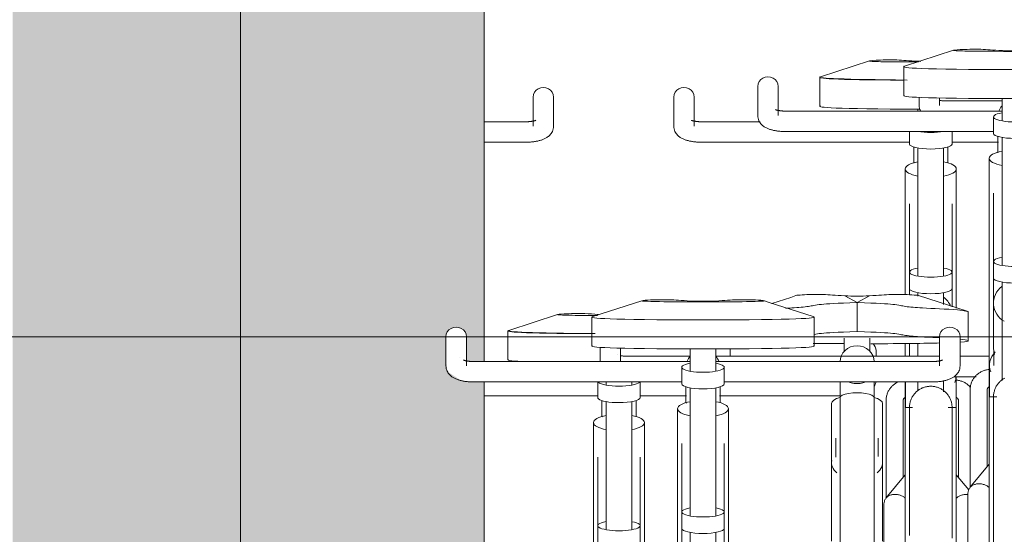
# Model space of a CAD drawing. Extents: x 50445 to 145605, y -10968 to 41989.
# Tile 171 of 256: x 90937 to 92093, y 155 to 760. Entities that reach past the tile are written whole.
import ezdxf

# ---------------------------------------------------------------- set-up
doc = ezdxf.new("R2010")
doc.units = 0
doc.header["$LTSCALE"] = 414.30304
doc.header["$MEASUREMENT"] = 0
doc.linetypes.add('stramien', pattern=[22.225, 12.7, -3.175, 3.175, -3.175])
for name, color, linetype, lineweight in [('A-DETL', 5, 'CONTINUOUS', 18), ('A-EQPM', 6, 'CONTINUOUS', 18), ('A-GENM', 6, 'CONTINUOUS', 18), ('S-GRID', 1, 'CONTINUOUS', 18)]:
    doc.layers.add(name, color=color, linetype=linetype, lineweight=lineweight)

# ---------------------------------------------------------------- blocks, each defined once
blk = doc.blocks.new('42_KA leemstuc betonkolomafwerking - Type-V76-plotview doorsnede C C  -  1 op 100')
at = {"layer": 'A-GENM'}
h = blk.add_hatch(color=256, dxfattribs=at)
h.paths.add_polyline_path([(9748.7, -2480), (10302.7, -2480), (10302.7, -1463.7), (10278, -1462.6), (10273.9, -1460.9), (10261.1, -1452.7), (10259.5, -1449.7), (10258.5, -1444.1), (10257.8, -1434.1), (10258.2, -1407.8), (10261.3, -1402.8), (10266.7, -1399.9), (10272.9, -1399.9), (10278.3, -1402.8), (10281.4, -1407.8), (10281.8, -1410.7), (10281.8, -1439), (10289.8, -1439.8), (10302.7, -1439.8), (10302.7, -332.8), (10278, -331.7), (10273.9, -330), (10261.1, -321.8), (10259.5, -318.8), (10258.5, -313.2), (10257.8, -298.2), (10258.2, -276.9), (10261.3, -271.9), (10266.7, -268.9), (10272.9, -268.9), (10278.3, -271.9), (10281.4, -276.9), (10281.8, -279.8), (10281.8, -308.1), (10289.8, -308.9), (10302.7, -308.9), (10302.7, 530), (9748.7, 530), (9748.7, -2444.3)], flags=0)
h.paths.add_polyline_path([(10273.4, -1435.8), (10275.8, -1435.2), (10273.3, -1435.2)], flags=0)
h.paths.add_polyline_path([(10273.4, -304.9), (10275.8, -304.3), (10273.3, -304.3)], flags=0)
for p, q in [((10302.7, 530), (10302.7, -308.9)), ((10302.7, -332.7), (10302.7, -1439.9))]:
    blk.add_line(p, q, dxfattribs=at)
blk = doc.blocks.new('97_KA_gestapelde fietsenstalling 8 fietsen 1600x1900 - Type-V115-plotview doorsnede C C  -  1 op 100')
at = {"layer": 'A-EQPM'}
for p, q in [((10755.3, 44.3), (10697.9, 25.7)), ((10696.9, 25.1), (10696.9, -9)), ((10360.2, 1.9), (10360.2, -32.3)), ((10384.2, -32.3), (10384.2, 1.9)), ((10525.4, 1.9), (10525.4, -32.3)), ((10549.4, -32.3), (10549.4, 1.9)), ((10812.4, -12.3), (10812.4, -14.9)), ((10352.2, -27.1), (10302.7, -27.1)), ((10627.1, -27.1), (10557.4, -27.1)), ((10802.4, -38.5), (10802.4, -53.3)), ((10852.4, -53.3), (10852.4, -38.5)), ((10302.7, -51.1), (10352.2, -51.1)), ((10557.4, -51.1), (10802.4, -51.1)), ((10852.3, -51.1), (10906.9, -51.1)), ((10812.4, -58), (10812.4, -208.1)), ((10842.4, -208.1), (10842.4, -58)), ((10807.9, -74.8), (10807.4, -76)), ((10797.4, -82.6), (10797.4, -184.8)), ((10857.4, -184.8), (10857.4, -82.6)), ((10802.4, -123.4), (10802.4, -203.8)), ((10852.4, -203.8), (10852.4, -123.4)), ((10797.4, -152.2), (10797.4, -230.2)), ((10857.4, -246.2), (10857.4, -152.2)), ((10802.4, -203.8), (10802.4, -223.3)), ((10852.4, -223.3), (10852.4, -203.8)), ((10802.4, -223.3), (10802.4, -230.4)), ((10812.4, -227.9), (10812.4, -231.9)), ((10842.4, -241.8), (10842.4, -227.9)), ((10852.4, -244.7), (10852.4, -223.3)), ((10389, -253.7), (10331.6, -272.3)), ((10330.6, -272.9), (10330.6, -307)), ((10797.4, -287.7), (10797.4, -302.9)), ((10802.4, -287.7), (10802.4, -302.9)), ((10812.4, -287.6), (10812.4, -302.9)), ((10591.6, -303.1), (10591.6, -294)), ((10763.1, -302.9), (10763.1, -296.1)), ((10802.4, -298.2), (10802.4, -302.9)), ((10436.1, -332.7), (10436.1, -351.3)), ((10446.1, -332.7), (10446.1, -336.5)), ((10476.1, -336.5), (10476.1, -332.7)), ((10486.1, -351.3), (10486.1, -332.7)), ((10797.4, -332.6), (10797.4, -363)), ((10797.8, -332.6), (10797.8, -363)), ((10812.4, -332.7), (10812.4, -343.5)), ((10842.4, -344.4), (10842.4, -331.3)), ((10857.1, -363), (10857.1, -326.5)), ((10857.4, -363), (10857.4, -326.5)), ((10302.7, -349.1), (10436.1, -349.1)), ((10446.1, -356), (10446.1, -506.1)), ((10476.1, -506.1), (10476.1, -356)), ((10486, -349.1), (10540.4, -349.1)), ((10579.3, -349.1), (10721.5, -349.1)), ((10774.9, -354.7), (10774.9, -469.6)), ((10794.9, -445.1), (10794.9, -354.7)), ((10859.9, -354.7), (10859.9, -445.1)), ((10806.1, -363), (10797.4, -363)), ((10797.4, -522), (10797.4, -363)), ((10857.4, -363), (10847.8, -363)), ((10857.4, -363), (10857.4, -547.9)), ((10431.1, -380.6), (10431.1, -482.8)), ((10441.6, -372.8), (10441.1, -374)), ((10491.1, -482.8), (10491.1, -380.6)), ((10436.1, -421.4), (10436.1, -501.8)), ((10486.1, -501.8), (10486.1, -421.4)), ((10431.1, -450.2), (10431.1, -661)), ((10491.1, -661), (10491.1, -450.2)), ((10797.4, -442), (10774.8, -469.6)), ((10872, -459.8), (10857.4, -442)), ((10772.4, -476.2), (10772.4, -522.7)), ((10436.1, -501.8), (10436.1, -521.3)), ((10486.1, -521.3), (10486.1, -501.8))]:
    blk.add_line(p, q, dxfattribs=at)
at = {"layer": 'A-EQPM', "flags": 128}
for points in [[(10363.4, -25.4), (10363.4, -25.4), (10363.3, -25.4), (10363.2, -25.5), (10363, -25.6), (10362.8, -25.7), (10362.5, -25.8), (10362.2, -25.9), (10361.9, -26), (10361.5, -26.1), (10361.1, -26.2), (10360.7, -26.3), (10360.2, -26.4), (10359.8, -26.5), (10359.3, -26.6), (10358.7, -26.6), (10358.2, -26.7), (10357.6, -26.8), (10357.1, -26.9), (10356.5, -26.9), (10355.9, -27), (10355.3, -27), (10354.6, -27.1), (10354, -27.1), (10353.4, -27.1), (10352.7, -27.1), (10352.2, -27.1)], [(10384.2, -32.3), (10384.1, -34), (10383.8, -35.6), (10383.4, -37.1), (10382.8, -38.5), (10382.1, -39.8), (10381.4, -40.9), (10380.6, -41.9), (10379.8, -42.8), (10379, -43.6), (10378.2, -44.3), (10377.3, -44.9), (10376.5, -45.5), (10375.7, -46), (10374.9, -46.5), (10374.1, -46.9), (10373.3, -47.3), (10372.4, -47.6), (10371.6, -48), (10370.8, -48.3), (10369.9, -48.6), (10369.1, -48.9), (10368.2, -49.1), (10367.3, -49.3), (10366.5, -49.6), (10365.6, -49.8), (10364.7, -50), (10363.8, -50.1), (10362.9, -50.3), (10362, -50.4), (10361, -50.6), (10360.1, -50.7), (10359.2, -50.8), (10358.2, -50.9), (10357.3, -51), (10356.3, -51), (10355.3, -51.1), (10354.4, -51.1), (10353.4, -51.1), (10352.5, -51.1), (10352.2, -51.1)], [(10525.4, -32.3), (10525.5, -34), (10525.8, -35.6), (10526.2, -37.1), (10526.8, -38.5), (10527.5, -39.8), (10528.2, -40.9), (10529, -41.9), (10529.8, -42.8), (10530.6, -43.6), (10531.4, -44.3), (10532.3, -44.9), (10533.1, -45.5), (10533.9, -46), (10534.7, -46.5), (10535.5, -46.9), (10536.4, -47.3), (10537.2, -47.6), (10538, -48), (10538.8, -48.3), (10539.7, -48.6), (10540.5, -48.9), (10541.4, -49.1), (10542.3, -49.3), (10543.1, -49.6), (10544, -49.8), (10544.9, -50), (10545.8, -50.1), (10546.7, -50.3), (10547.6, -50.4), (10548.6, -50.6), (10549.5, -50.7), (10550.4, -50.8), (10551.4, -50.9), (10552.3, -51), (10553.3, -51), (10554.3, -51.1), (10555.2, -51.1), (10556.2, -51.1), (10557.1, -51.1), (10557.4, -51.1)], [(10546.2, -25.4), (10546.2, -25.4), (10546.3, -25.4), (10546.4, -25.5), (10546.6, -25.6), (10546.8, -25.7), (10547.1, -25.8), (10547.4, -25.9), (10547.7, -26), (10548.1, -26.1), (10548.5, -26.2), (10548.9, -26.3), (10549.4, -26.4), (10549.8, -26.5), (10550.3, -26.6), (10550.9, -26.6), (10551.4, -26.7), (10552, -26.8), (10552.6, -26.9), (10553.1, -26.9), (10553.7, -27), (10554.4, -27), (10555, -27.1), (10555.6, -27.1), (10556.2, -27.1), (10556.9, -27.1), (10557.4, -27.1)], [(10807.4, -57.4), (10807.4, -58.5), (10807.4, -59.6), (10807.4, -60.8), (10807.4, -61.9), (10807.4, -63), (10807.4, -64.2), (10807.4, -65.4), (10807.4, -66.5), (10807.4, -67.7), (10807.4, -68.8), (10807.4, -70), (10807.4, -71.1), (10807.4, -72.3), (10807.4, -73.4), (10807.4, -74.6), (10807.4, -75.7)], [(10847.4, -75), (10847.4, -73.9), (10847.4, -72.8), (10847.4, -71.6), (10847.4, -70.5), (10847.4, -69.3), (10847.4, -68.2), (10847.4, -67), (10847.4, -65.8), (10847.4, -64.7), (10847.4, -63.5), (10847.4, -62.4), (10847.4, -61.2), (10847.4, -60.1), (10847.4, -59), (10847.4, -57.9), (10847.4, -56.8)], [(10762.7, -333.6), (10762.3, -335.1), (10761.7, -336.5), (10761, -337.8)], [(10789.4, -332.7), (10788.6, -333.1), (10787.7, -333.6), (10786.8, -334.1), (10786, -334.6), (10785.2, -335.1), (10784.4, -335.7), (10783.6, -336.3), (10782.9, -337), (10782.2, -337.6), (10781.5, -338.3), (10780.8, -339.1), (10780.2, -339.8), (10779.6, -340.6), (10779, -341.4), (10778.5, -342.2), (10778, -343.1), (10777.5, -343.9), (10777.1, -344.8), (10776.7, -345.7), (10776.3, -346.7), (10776, -347.6), (10775.7, -348.5), (10775.5, -349.5), (10775.3, -350.5), (10775.1, -351.5), (10775, -352.4), (10774.9, -353.4), (10774.9, -354.4), (10774.9, -354.7)], [(10874.2, -339.3), (10873.5, -338.5), (10872.8, -337.8), (10872.1, -337.1), (10871.4, -336.5), (10870.6, -335.9), (10869.8, -335.3), (10869, -334.7), (10868.2, -334.2), (10867.3, -333.7), (10866.5, -333.2), (10865.6, -332.8), (10864.7, -332.4), (10863.8, -332.1), (10862.9, -331.8), (10861.9, -331.5), (10861, -331.2), (10860, -331), (10859.1, -330.8), (10858.1, -330.7), (10857.1, -330.6)], [(10802.4, -363), (10802.4, -362), (10802.5, -361), (10802.6, -360), (10802.7, -359), (10802.9, -358), (10803.1, -357), (10803.4, -356.1), (10803.7, -355.1), (10804, -354.2), (10804.4, -353.2), (10804.8, -352.3), (10805.2, -351.4), (10805.7, -350.5), (10806.2, -349.7), (10806.8, -348.8), (10807.4, -348), (10808, -347.2), (10808.6, -346.5), (10809.3, -345.7), (10810, -345), (10810.7, -344.3), (10811.5, -343.7), (10812.3, -343.1), (10813.1, -342.5), (10813.9, -341.9), (10814.7, -341.4), (10815.6, -340.9), (10816.5, -340.5), (10817.4, -340), (10818.3, -339.7), (10819.3, -339.3), (10820.2, -339), (10821.2, -338.7), (10822.2, -338.5), (10823.2, -338.3), (10824.1, -338.2), (10825.1, -338.1), (10826.1, -338), (10827.1, -338), (10828.1, -338), (10829.1, -338), (10830.1, -338.1), (10831.1, -338.2), (10832.1, -338.4), (10833.1, -338.6), (10834.1, -338.9), (10835, -339.1), (10836, -339.5), (10836.9, -339.8), (10837.8, -340.2), (10838.7, -340.7), (10839.6, -341.1), (10840.5, -341.6), (10841.3, -342.2), (10842.1, -342.7), (10842.9, -343.4), (10843.7, -344), (10844.4, -344.7), (10845.1, -345.4), (10845.8, -346.1), (10846.5, -346.8), (10847.1, -347.6), (10847.7, -348.4), (10848.3, -349.2), (10848.8, -350.1), (10849.3, -350.9), (10849.8, -351.8), (10850.2, -352.7), (10850.6, -353.7), (10851, -354.6), (10851.3, -355.5), (10851.6, -356.5), (10851.8, -357.5), (10852, -358.4), (10852.2, -359.4), (10852.3, -360.4), (10852.4, -361.4), (10852.4, -362.4), (10852.4, -363)], [(10441.1, -355.4), (10441.1, -356.5), (10441.1, -357.6), (10441.1, -358.8), (10441.1, -359.9), (10441.1, -361), (10441.1, -362.2), (10441.1, -363.4), (10441.1, -364.5), (10441.1, -365.7), (10441.1, -366.8), (10441.1, -368), (10441.1, -369.1), (10441.1, -370.3), (10441.1, -371.4), (10441.1, -372.6), (10441.1, -373.7)], [(10481.1, -373), (10481.1, -371.9), (10481.1, -370.8), (10481.1, -369.6), (10481.1, -368.5), (10481.1, -367.3), (10481.1, -366.2), (10481.1, -365), (10481.1, -363.8), (10481.1, -362.7), (10481.1, -361.5), (10481.1, -360.4), (10481.1, -359.2), (10481.1, -358.1), (10481.1, -357), (10481.1, -355.9), (10481.1, -354.8)], [(10794.9, -354.7), (10794.9, -354.5), (10794.9, -354.4), (10794.9, -354.2), (10795, -354.1), (10795, -354), (10795, -353.8), (10795.1, -353.7), (10795.1, -353.5), (10795.2, -353.4), (10795.2, -353.2), (10795.3, -353.1), (10795.4, -353), (10795.4, -352.8), (10795.5, -352.7), (10795.6, -352.5), (10795.7, -352.4), (10795.8, -352.3), (10796, -352.1), (10796.1, -352), (10796.2, -351.9), (10796.4, -351.7), (10796.5, -351.6), (10796.7, -351.5), (10796.8, -351.4), (10797, -351.3), (10797.2, -351.2), (10797.3, -351.1)], [(10857.4, -351.1), (10857.6, -351.2), (10857.8, -351.3), (10857.9, -351.4), (10858.1, -351.5), (10858.3, -351.6), (10858.4, -351.7), (10858.6, -351.8), (10858.7, -352), (10858.8, -352.1), (10858.9, -352.2), (10859, -352.4), (10859.2, -352.5), (10859.3, -352.6), (10859.3, -352.8), (10859.4, -352.9), (10859.5, -353.1), (10859.6, -353.2), (10859.6, -353.3), (10859.7, -353.5), (10859.7, -353.6), (10859.8, -353.8), (10859.8, -353.9), (10859.8, -354.1), (10859.9, -354.2), (10859.9, -354.4), (10859.9, -354.5), (10859.9, -354.6), (10859.9, -354.7)], [(10802.4, -369.7), (10802.4, -367.4), (10802.4, -365.6), (10802.4, -364.2), (10802.4, -363.4), (10802.4, -363), (10802.4, -363)], [(10802.4, -363), (10802.4, -363.2), (10802.4, -363.9), (10802.4, -365.2), (10802.4, -366.9), (10802.4, -369), (10802.4, -371.7), (10802.4, -374.8), (10802.4, -378.4), (10802.4, -382.5), (10802.4, -387), (10802.4, -392), (10802.4, -397.4), (10802.4, -403.3), (10802.4, -409.5), (10802.4, -416.2), (10802.4, -423.3), (10802.4, -430.8), (10802.4, -438.6), (10802.4, -446.8), (10802.4, -455.4), (10802.4, -464.3), (10802.4, -473.6), (10802.4, -483.1), (10802.4, -493), (10802.4, -503.1), (10802.4, -513.5)], [(10802.4, -363.4), (10802.4, -363), (10802.4, -363)], [(10852.4, -516.3), (10852.4, -505.9), (10852.4, -495.7), (10852.4, -485.7), (10852.4, -476.1), (10852.4, -466.8), (10852.4, -457.8), (10852.4, -449.1), (10852.4, -440.8), (10852.4, -432.8), (10852.4, -425.3), (10852.4, -418.1), (10852.4, -411.3), (10852.4, -404.9), (10852.4, -398.9), (10852.4, -393.4), (10852.4, -388.3), (10852.4, -383.7), (10852.4, -379.5), (10852.4, -375.8), (10852.4, -372.5), (10852.4, -369.7), (10852.4, -367.4), (10852.4, -365.6), (10852.4, -364.2), (10852.4, -363.4), (10852.4, -363), (10852.4, -363)], [(10852.4, -363), (10852.4, -363.2), (10852.4, -363.9), (10852.4, -365.2), (10852.4, -366.9), (10852.4, -369), (10852.4, -369.7)], [(10852.4, -363.4), (10852.4, -363), (10852.4, -363)]]:
    blk.add_lwpolyline(points, dxfattribs=at)
at = {"layer": 'A-EQPM'}
for centre, major_axis, ratio, start_param, end_param in [((10372.2, 1.9), (12, 0), 0.939693, 0, 3.141593), ((10537.4, 1.9), (12, 0), 0.939693, 0, 3.141593), ((10827.4, -33.9), (25, 0), 0.237436, 4.070437, 4.712389), ((10827.4, -33.9), (25, 0), 0.237436, 4.712389, 5.354341), ((10827.4, -53.3), (25, 0), 0.237436, 3.141593, 4.712389), ((10827.4, -53.3), (25, 0), 0.237436, 4.712389, 6.283185), ((10827.4, -82.6), (30, 0), 0.320127, 2.094395, 4.18879), ((10827.4, -82.6), (30, 0), 0.320127, 5.235988, 7.330383), ((10827.4, -203.8), (25, 0), 0.237436, 2.219192, 4.712389), ((10827.4, -203.8), (25, 0), 0.237436, 4.712389, 7.203975), ((10827.4, -223.3), (25, 0), 0.237436, 3.141593, 4.712389), ((10827.4, -223.3), (25, 0), 0.237436, 4.712389, 6.283185), ((10827.4, -252.8), (25, 0), 0.978148, 0.368177, 0.924345), ((10751.1, -296.1), (12, 0), 0.939693, 0, 0.785398), ((10461.1, -331.9), (25, 0), 0.237436, 3.403392, 4.712389), ((10461.1, -331.9), (25, 0), 0.237436, 4.712389, 6.021386), ((10827.4, -325.9), (29.7, 0), 0.838671, 5.969026, 6.256805), ((10461.1, -351.3), (25, 0), 0.237436, 3.141593, 3.403392), ((10461.1, -351.3), (25, 0), 0.237436, 3.412537, 4.712389), ((10461.1, -351.3), (25, 0), 0.237436, 4.712389, 6.283185), ((10461.1, -380.6), (30, 0), 0.320127, 2.094395, 4.18879), ((10461.1, -380.6), (30, 0), 0.320127, 5.235988, 7.330383), ((10461.1, -501.8), (25, 0), 0.237436, 2.219192, 4.712389), ((10461.1, -501.8), (25, 0), 0.237436, 4.712389, 7.203975)]:
    blk.add_ellipse(centre, major_axis=major_axis, ratio=ratio, start_param=start_param, end_param=end_param, dxfattribs=at)
for points, knots in [([(10812.9, 43.9), (10801.1, 44.5), (10788.3, 46), (10761.4, 45.2), (10751.9, 44.1), (10763.6, 43.5), (10783.5, 43.1), (10812.8, 43.1)], [0, 0, 0, 0, 0.0854061, 0.1773603, 0.2542553, 0.3207509, 0.3945746, 0.3945746, 0.3945746, 0.3945746]), ([(10437, -253.5), (10430.8, -253.1), (10419.2, -252.1), (10394.9, -252.8), (10386.4, -253.9), (10394.1, -254.5), (10418.7, -254.8), (10435.8, -254.9)], [0.0268508, 0.0268508, 0.0268508, 0.0268508, 0.0854061, 0.1773603, 0.2542553, 0.3207509, 0.3820994, 0.3820994, 0.3820994, 0.3820994]), ([(10797.5, -469.5), (10796.7, -468.8), (10794.8, -467.4), (10791.3, -465.9), (10787.4, -465), (10783.5, -465), (10779.8, -465.9), (10776.7, -467.6), (10774.3, -470), (10772.7, -472.9), (10772.4, -475.1), (10772.4, -476.2)], [0.2662718, 0.2662718, 0.2662718, 0.2662718, 0.3333333, 0.4166667, 0.5, 0.5833333, 0.6666667, 0.75, 0.8333333, 0.9166667, 1, 1, 1, 1]), ([(10871.1, -465.1), (10869.9, -465), (10867.4, -465), (10863.5, -465.9), (10860.1, -467.4), (10858.1, -468.8), (10857.3, -469.5)], [0.4200191, 0.4200191, 0.4200191, 0.4200191, 0.5, 0.5833333, 0.6666667, 0.7337282, 0.7337282, 0.7337282, 0.7337282])]:
    blk.add_open_spline(points, degree=3, knots=knots, dxfattribs=at)
for points in [[(10815.6, 43.8), (10814.7, 43.9), (10813.8, 43.9), (10812.9, 43.9)], [(10697.5, 25.5), (10693.4, 23.9), (10725, 22.5), (10799.6, 21.9)], [(10795, 21.8), (10710.3, 22.1), (10693.6, 23.9), (10697.7, 25.5)], [(10813.8, -12.3), (10712.7, -12.2), (10693.3, -10.3), (10697.7, -8.6)], [(10331.2, -272.5), (10327.1, -274.1), (10358.7, -275.5), (10433.3, -276.1)], [(10428.7, -276.2), (10344, -275.9), (10327.3, -274.1), (10331.4, -272.5)], [(10347.5, -308.9), (10332.4, -308.2), (10329.2, -307.4), (10331.3, -306.5)]]:
    blk.add_open_spline(points, degree=3, dxfattribs=at)
blk = doc.blocks.new('97_KA_gestapelde fietsenstalling 16 fietsen 1600x2900 - Type-8054703-plotview doorsnede C C  -  1 op 100')
at = {"layer": 'A-EQPM'}
for p, q in [((10854.1, 56.8), (10796.7, 38.2)), ((10913, 55.6), (10939.2, 55.6)), ((10795.6, 37.6), (10795.6, 3.5)), ((10624.1, 14.4), (10624.1, -19.8)), ((10648.1, -19.8), (10648.1, 14.4)), ((10813.8, 1.5), (10813.8, -7.9)), ((10837.8, -7.9), (10837.8, 0.8)), ((10911.1, 0.2), (10911.1, -26)), ((10834.7, -1), (10834.7, -1.1)), ((10911.1, -2.7), (10845.8, -2.7)), ((10911.1, -14.6), (10656.1, -14.6)), ((10901.1, -21.4), (10901.1, -40.8)), ((10656.1, -38.6), (10901.1, -38.6)), ((10911.1, -45.5), (10911.1, -195.6)), ((10906.6, -62.3), (10906.1, -63.5)), ((10896.1, -70.1), (10896.1, -172.3)), ((10901.1, -110.9), (10901.1, -191.3)), ((10896.1, -139.7), (10896.1, -350.5)), ((10901.1, -191.3), (10901.1, -210.8)), ((10901.1, -210.8), (10901.1, -240.3)), ((10911.1, -215.4), (10911.1, -331)), ((10812.9, -231.3), (10870.3, -249.9)), ((10487.8, -237.5), (10430.4, -256.1)), ((10546.7, -238.7), (10572.9, -238.7)), ((10726.4, -231.7), (10740.8, -239.7)), ((10740.8, -239.7), (10755.3, -231.7)), ((10740.8, -273.8), (10740.8, -239.7)), ((10901.1, -240.3), (10901.1, -292.3)), ((10871.3, -284.6), (10871.3, -250.5)), ((10429.3, -256.7), (10429.3, -290.7)), ((10690.3, -290.7), (10690.3, -256.7)), ((10257.8, -279.8), (10257.8, -314)), ((10281.8, -314), (10281.8, -279.8)), ((10725.8, -281.4), (10725.8, -296.9)), ((10755.8, -296.9), (10755.8, -281.4)), ((10837.8, -279.8), (10837.8, -314)), ((10861.8, -314), (10861.8, -279.8)), ((10901.1, -284.8), (10901.1, -292.3)), ((10438.8, -292.2), (10438.8, -307.9)), ((10462.8, -307.9), (10462.8, -293.2)), ((10544.8, -294.1), (10544.8, -320.3)), ((10574.8, -320.3), (10574.8, -294.1)), ((10901.5, -298.2), (10901.5, -313.4)), ((10544.8, -308.9), (10289.8, -308.9)), ((10438.8, -307.9), (10438.9, -309.1)), ((10459.7, -301), (10459.7, -301.1)), ((10544.8, -302.7), (10470.8, -302.7)), ((10837.1, -302.7), (10574.8, -302.7)), ((10829.8, -308.9), (10574.8, -308.9)), ((10896.1, -302.7), (10861.8, -302.7)), ((10534.8, -315.6), (10534.8, -335.1)), ((10584.8, -335.1), (10584.8, -315.6)), ((10896.5, -313.4), (10896.5, -350.5)), ((10289.8, -332.9), (10534.8, -332.9)), ((10584.7, -332.9), (10829.8, -332.9)), ((10854.5, -326.7), (10880.8, -326.7)), ((10544.8, -339.7), (10544.8, -489.9)), ((10574.8, -489.9), (10574.8, -339.7)), ((10873.6, -342.2), (10873.6, -457.1)), ((10893.6, -432.6), (10893.6, -342.2)), ((10540.3, -356.5), (10539.8, -357.8)), ((10710.8, -358.2), (10710.8, -520)), ((10720.8, -351.7), (10720.8, -604.7)), ((10760.8, -522.7), (10760.8, -351.7)), ((10770.8, -520), (10770.8, -358.2)), ((10904.9, -350.5), (10896.1, -350.5)), ((10896.1, -655.3), (10896.1, -350.5)), ((10529.8, -364.4), (10529.8, -466.6)), ((10589.8, -466.6), (10589.8, -364.4)), ((10715.8, -399), (10715.8, -421.1)), ((10765.8, -420.3), (10765.8, -399)), ((10534.8, -405.1), (10534.8, -485.6)), ((10584.8, -485.6), (10584.8, -405.1)), ((10710.8, -427.8), (10710.8, -466.3)), ((10770.8, -466.3), (10770.8, -427.8)), ((10529.8, -434), (10529.8, -644.7)), ((10589.8, -644.7), (10589.8, -434)), ((10896.1, -429.5), (10873.5, -457.1)), ((10871.1, -463.7), (10871.1, -648.2)), ((10534.8, -485.6), (10534.8, -505)), ((10584.8, -505), (10584.8, -485.6)), ((10534.8, -505), (10534.8, -534.6)), ((10584.8, -534.6), (10584.8, -505)), ((10544.8, -509.7), (10544.8, -625.3)), ((10574.8, -626.2), (10574.8, -509.7))]:
    blk.add_line(p, q, dxfattribs=at)
at = {"layer": 'A-EQPM', "flags": 128}
for points in [[(10813.8, -7.9), (10813.9, -9.6), (10814.2, -11.2), (10814.7, -12.7), (10815.2, -14.1)], [(10837.8, -2), (10838.3, -2.1), (10838.8, -2.2), (10839.3, -2.3), (10839.8, -2.3), (10840.4, -2.4), (10841, -2.5), (10841.6, -2.5), (10842.2, -2.6), (10842.8, -2.6), (10843.4, -2.7), (10844, -2.7), (10844.7, -2.7), (10845.3, -2.7), (10845.8, -2.7)], [(10624.1, -19.8), (10624.2, -21.5), (10624.5, -23.1), (10625, -24.6), (10625.5, -26), (10626.2, -27.3), (10626.9, -28.4), (10627.7, -29.4), (10628.5, -30.3), (10629.3, -31.1), (10630.2, -31.8), (10631, -32.4), (10631.8, -33), (10632.6, -33.5), (10633.4, -34), (10634.3, -34.4), (10635.1, -34.8), (10635.9, -35.1), (10636.7, -35.5), (10637.6, -35.8), (10638.4, -36.1), (10639.3, -36.4), (10640.1, -36.6), (10641, -36.8), (10641.9, -37.1), (10642.7, -37.3), (10643.6, -37.5), (10644.5, -37.6), (10645.5, -37.8), (10646.4, -37.9), (10647.3, -38.1), (10648.2, -38.2), (10649.2, -38.3), (10650.1, -38.4), (10651.1, -38.5), (10652, -38.5), (10653, -38.6), (10653.9, -38.6), (10654.9, -38.6), (10655.9, -38.6), (10656.1, -38.6)], [(10644.9, -12.9), (10644.9, -12.9), (10645, -12.9), (10645.2, -13), (10645.3, -13.1), (10645.5, -13.2), (10645.8, -13.3), (10646.1, -13.4), (10646.4, -13.5), (10646.8, -13.6), (10647.2, -13.7), (10647.6, -13.8), (10648.1, -13.9), (10648.6, -14), (10649.1, -14.1), (10649.6, -14.1), (10650.1, -14.2), (10650.7, -14.3), (10651.3, -14.4), (10651.9, -14.4), (10652.5, -14.5), (10653.1, -14.5), (10653.7, -14.6), (10654.3, -14.6), (10655, -14.6), (10655.6, -14.6), (10656.1, -14.6)], [(10906.1, -44.9), (10906.1, -46), (10906.1, -47.1), (10906.1, -48.3), (10906.1, -49.4), (10906.1, -50.5), (10906.1, -51.7), (10906.1, -52.9), (10906.1, -54), (10906.1, -55.2), (10906.1, -56.3), (10906.1, -57.5), (10906.1, -58.6), (10906.1, -59.8), (10906.1, -60.9), (10906.1, -62.1), (10906.1, -63.2)], [(10640.5, -240.7), (10663.1, -233.6), (10668.8, -231.3)], [(10689.3, -256.1), (10637.6, -239.7), (10631.9, -237.5)], [(10278.6, -307.1), (10278.6, -307.2), (10278.7, -307.2), (10278.9, -307.3), (10279, -307.3), (10279.2, -307.4), (10279.5, -307.5), (10279.8, -307.6), (10280.1, -307.7), (10280.5, -307.8), (10280.9, -307.9), (10281.3, -308), (10281.8, -308.1), (10282.3, -308.2), (10282.8, -308.3), (10283.3, -308.4), (10283.8, -308.5), (10284.4, -308.6), (10285, -308.6), (10285.6, -308.7), (10286.2, -308.7), (10286.8, -308.8), (10287.4, -308.8), (10288, -308.8), (10288.7, -308.9), (10289.3, -308.9), (10289.8, -308.9)], [(10462.8, -302), (10463.3, -302.1), (10463.8, -302.2), (10464.3, -302.3), (10464.8, -302.3), (10465.4, -302.4), (10466, -302.5), (10466.6, -302.5), (10467.2, -302.6), (10467.8, -302.6), (10468.4, -302.7), (10469, -302.7), (10469.7, -302.7), (10470.3, -302.7), (10470.8, -302.7)], [(10841, -307.1), (10841, -307.2), (10840.9, -307.2), (10840.8, -307.3), (10840.6, -307.3), (10840.4, -307.4), (10840.1, -307.5), (10839.8, -307.6), (10839.5, -307.7), (10839.1, -307.8), (10838.7, -307.9), (10838.3, -308), (10837.9, -308.1), (10837.4, -308.2), (10836.9, -308.3), (10836.4, -308.4), (10835.8, -308.5), (10835.3, -308.6), (10834.7, -308.6), (10834.1, -308.7), (10833.5, -308.7), (10832.9, -308.8), (10832.3, -308.8), (10831.6, -308.8), (10831, -308.9), (10830.4, -308.9), (10829.8, -308.9)], [(10257.8, -314), (10257.9, -315.7), (10258.2, -317.3), (10258.7, -318.9), (10259.2, -320.3), (10259.9, -321.5), (10260.6, -322.7), (10261.4, -323.7), (10262.2, -324.5), (10263, -325.3), (10263.9, -326), (10264.7, -326.7), (10265.5, -327.2), (10266.3, -327.7), (10267.1, -328.2), (10268, -328.6), (10268.8, -329), (10269.6, -329.4), (10270.4, -329.7), (10271.3, -330), (10272.1, -330.3), (10273, -330.6), (10273.8, -330.9), (10274.7, -331.1), (10275.6, -331.3), (10276.4, -331.5), (10277.3, -331.7), (10278.2, -331.9), (10279.2, -332), (10280.1, -332.2), (10281, -332.3), (10281.9, -332.4), (10282.9, -332.5), (10283.8, -332.6), (10284.8, -332.7), (10285.7, -332.8), (10286.7, -332.8), (10287.6, -332.8), (10288.6, -332.9), (10289.6, -332.9), (10289.8, -332.9)], [(10861.8, -314), (10861.7, -315.7), (10861.4, -317.3), (10861, -318.9), (10860.4, -320.3), (10859.8, -321.5), (10859, -322.7), (10858.2, -323.7), (10857.4, -324.5), (10856.6, -325.3), (10855.8, -326), (10855, -326.7), (10854.2, -327.2), (10853.3, -327.7), (10852.5, -328.2), (10851.7, -328.6), (10850.9, -329), (10850.1, -329.4), (10849.2, -329.7), (10848.4, -330), (10847.5, -330.3), (10846.7, -330.6), (10845.8, -330.9), (10845, -331.1), (10844.1, -331.3), (10843.2, -331.5), (10842.3, -331.7), (10841.4, -331.9), (10840.5, -332), (10839.6, -332.2), (10838.7, -332.3), (10837.7, -332.4), (10836.8, -332.5), (10835.8, -332.6), (10834.9, -332.7), (10833.9, -332.8), (10833, -332.8), (10832, -332.8), (10831.1, -332.9), (10830.1, -332.9), (10829.8, -332.9)], [(10895.7, -318.2), (10894.7, -318.3), (10893.8, -318.5), (10892.8, -318.7), (10891.9, -318.9), (10890.9, -319.2), (10890, -319.5), (10889.1, -319.8), (10888.2, -320.2), (10887.3, -320.6), (10886.4, -321.1), (10885.6, -321.6), (10884.7, -322.1), (10883.9, -322.6), (10883.1, -323.2), (10882.4, -323.8), (10881.6, -324.5), (10880.9, -325.1), (10880.2, -325.8), (10879.5, -326.6), (10878.9, -327.3), (10878.3, -328.1), (10877.7, -328.9), (10877.2, -329.7), (10876.7, -330.6), (10876.2, -331.4), (10875.8, -332.3), (10875.4, -333.2), (10875, -334.2), (10874.7, -335.1), (10874.4, -336), (10874.2, -337), (10874, -338), (10873.9, -339), (10873.7, -339.9), (10873.7, -340.9), (10873.6, -341.9), (10873.6, -342.2)], [(10720.8, -351.7), (10720.8, -350.6), (10720.8, -349.5), (10720.8, -348.4), (10720.8, -347.2), (10720.8, -346.1), (10720.8, -344.9), (10720.8, -343.8), (10720.8, -342.6), (10720.8, -341.5), (10720.8, -340.3), (10720.8, -339.1), (10720.8, -338), (10720.8, -336.9), (10720.8, -335.7), (10720.8, -334.6), (10720.8, -333.5), (10720.8, -332.4)], [(10760.8, -333), (10760.8, -334.1), (10760.8, -335.3), (10760.8, -336.4), (10760.8, -337.5), (10760.8, -338.7), (10760.8, -339.8), (10760.8, -341), (10760.8, -342.1), (10760.8, -343.3), (10760.8, -344.4), (10760.8, -345.6), (10760.8, -346.7), (10760.8, -347.9), (10760.8, -349), (10760.8, -350.2), (10760.8, -351.3), (10760.8, -351.7)], [(10901.1, -350.5), (10901.1, -349.5), (10901.2, -348.5), (10901.3, -347.5), (10901.4, -346.5), (10901.6, -345.5), (10901.8, -344.5), (10902.1, -343.6), (10902.4, -342.6), (10902.7, -341.7), (10903.1, -340.7), (10903.5, -339.8), (10904, -338.9), (10904.4, -338), (10904.9, -337.2), (10905.5, -336.3), (10906.1, -335.5), (10906.7, -334.7), (10907.3, -334)], [(10907.3, -334), (10908, -333.2), (10908.7, -332.5), (10909.4, -331.8), (10910.2, -331.2), (10911, -330.6), (10911.8, -330), (10912.6, -329.4), (10913.5, -328.9), (10914.3, -328.4)], [(10539.8, -339.2), (10539.8, -340.3), (10539.8, -341.4), (10539.8, -342.5), (10539.8, -343.7), (10539.8, -344.8), (10539.8, -345.9), (10539.8, -347.1), (10539.8, -348.3), (10539.8, -349.4), (10539.8, -350.6), (10539.8, -351.7), (10539.8, -352.9), (10539.8, -354), (10539.8, -355.2), (10539.8, -356.3), (10539.8, -357.4)], [(10579.8, -356.8), (10579.8, -355.6), (10579.8, -354.5), (10579.8, -353.4), (10579.8, -352.2), (10579.8, -351.1), (10579.8, -349.9), (10579.8, -348.8), (10579.8, -347.6), (10579.8, -346.4), (10579.8, -345.3), (10579.8, -344.1), (10579.8, -343), (10579.8, -341.9), (10579.8, -340.8), (10579.8, -339.6), (10579.8, -338.6)], [(10720.8, -351.7), (10721.5, -350.1), (10723.5, -348.6), (10726.7, -347.3), (10730.8, -346.3), (10735.7, -345.7), (10740.8, -345.5)], [(10740.8, -345.5), (10746, -345.7), (10750.8, -346.3), (10755, -347.3), (10758.2, -348.6), (10760.2, -350.1), (10760.8, -351.7)], [(10893.6, -342.2), (10893.6, -342), (10893.6, -341.9), (10893.7, -341.7), (10893.7, -341.6), (10893.7, -341.5), (10893.7, -341.3), (10893.8, -341.2), (10893.8, -341), (10893.9, -340.9), (10893.9, -340.7), (10894, -340.6), (10894.1, -340.5), (10894.2, -340.3), (10894.3, -340.2), (10894.4, -340), (10894.5, -339.9), (10894.6, -339.8), (10894.7, -339.6), (10894.8, -339.5), (10894.9, -339.4), (10895.1, -339.2), (10895.2, -339.1), (10895.4, -339), (10895.5, -338.9), (10895.7, -338.8), (10895.9, -338.7), (10896.1, -338.6)], [(10901.1, -357.2), (10901.1, -354.9), (10901.1, -353.1), (10901.1, -351.7), (10901.1, -350.9), (10901.1, -350.5), (10901.1, -350.5)], [(10901.1, -350.5), (10901.1, -350.7), (10901.1, -351.4), (10901.1, -352.7), (10901.1, -354.4), (10901.1, -356.5), (10901.1, -359.2), (10901.1, -362.3), (10901.1, -365.9), (10901.1, -370), (10901.1, -374.5), (10901.1, -379.5), (10901.1, -384.9), (10901.1, -390.8), (10901.1, -397), (10901.1, -403.7), (10901.1, -410.8), (10901.1, -418.3), (10901.1, -426.1), (10901.1, -434.3), (10901.1, -442.9), (10901.1, -451.8), (10901.1, -461.1), (10901.1, -470.6), (10901.1, -480.5), (10901.1, -490.6), (10901.1, -501), (10901.1, -511.6), (10901.1, -522.5)], [(10901.1, -350.9), (10901.1, -350.5), (10901.1, -350.5)]]:
    blk.add_lwpolyline(points, dxfattribs=at)
at = {"layer": 'A-EQPM'}
for centre, major_axis, ratio, start_param, end_param in [((10636.1, 14.4), (12, 0), 0.939693, 0, 3.141593), ((10926.1, -20.9), (20, 0), 0.931915, 2.426856, 2.797325), ((10926.1, -21.4), (25, 0), 0.237436, 2.220803, 4.712389), ((10926.1, -40.8), (25, 0), 0.237436, 3.141593, 4.712389), ((10926.1, -70.1), (30, 0), 0.320127, 2.094395, 4.18879), ((10926.1, -191.3), (25, 0), 0.237436, 2.219192, 4.712389), ((10926.1, -210.8), (25, 0), 0.237436, 3.141593, 4.712389), ((10926.1, -240.3), (25, 0), 0.978148, 2.220803, 4.18879), ((10269.8, -279.8), (12, 0), 0.939693, 0, 3.141593), ((10849.8, -279.8), (12, 0), 0.939693, 0, 3.141593), ((10740.8, -309), (20, 0), 0.931915, 1.570796, 3.136219), ((10740.8, -309), (20, 0), 0.931915, 0.005374, 1.570796), ((10926.1, -313.4), (29.7, 0), 0.838671, 2.450228, 3.455752), ((10926.1, -298.2), (24.7, 0), 0.838671, 3.05396, 3.278335), ((10559.8, -315.6), (25, 0), 0.237436, 2.220803, 4.712389), ((10559.8, -315.2), (20, 0), 0.931915, 2.426856, 2.763092), ((10559.8, -315.6), (25, 0), 0.237436, 4.712389, 7.208051), ((10559.8, -315.2), (20, 0), 0.931915, 0.344268, 0.719846), ((10559.8, -335.1), (25, 0), 0.237436, 3.141593, 4.712389), ((10559.8, -335.1), (25, 0), 0.237436, 4.712389, 6.283185), ((10559.8, -364.4), (30, 0), 0.320127, 2.094395, 4.18879), ((10559.8, -364.4), (30, 0), 0.320127, 5.235988, 7.330383), ((10740.8, -358.2), (30, 0), 0.320127, 2.293457, 3.141593), ((10740.8, -358.2), (30, 0), 0.320127, 0, 0.848135), ((10740.8, -427.8), (30, 0), 0.642922, 3.001013, 3.804386), ((10740.8, -427.8), (30, 0), 0.642922, 5.620392, 6.423765), ((10559.8, -485.6), (25, 0), 0.237436, 2.219192, 4.712389), ((10559.8, -485.6), (25, 0), 0.237436, 4.712389, 7.203975), ((10559.8, -505), (25, 0), 0.237436, 3.141593, 4.712389), ((10559.8, -505), (25, 0), 0.237436, 4.712389, 6.283185)]:
    blk.add_ellipse(centre, major_axis=major_axis, ratio=ratio, start_param=start_param, end_param=end_param, dxfattribs=at)
for points, knots in [([(10911.7, 56.4), (10899.9, 57), (10887, 58.5), (10860.2, 57.7), (10850.6, 56.6), (10862.4, 56), (10882.5, 55.6), (10913, 55.6)], [0, 0, 0, 0, 0.0854061, 0.1773603, 0.2542553, 0.3207509, 0.3957861, 0.3957861, 0.3957861, 0.3957861]), ([(10669, -231.2), (10669.9, -231), (10677.1, -230.4), (10701.7, -229.6), (10714.6, -231.1), (10726.4, -231.7)], [0.1629708, 0.1629708, 0.1629708, 0.1629708, 0.2184258, 0.31038, 0.3957861, 0.3957861, 0.3957861, 0.3957861]), ([(10755.3, -231.7), (10767.1, -231.1), (10780, -229.6), (10804.5, -230.4), (10811.7, -231), (10812.7, -231.2)], [0, 0, 0, 0, 0.0854061, 0.1773603, 0.2328154, 0.2328154, 0.2328154, 0.2328154]), ([(10545.4, -237.8), (10533.6, -237.2), (10520.7, -235.8), (10493.9, -236.6), (10484.3, -237.7), (10496.1, -238.3), (10516.2, -238.7), (10546.7, -238.7)], [0, 0, 0, 0, 0.0854061, 0.1773603, 0.2542553, 0.3207509, 0.3957861, 0.3957861, 0.3957861, 0.3957861]), ([(10572.9, -238.7), (10603.4, -238.7), (10623.6, -238.3), (10635.4, -237.7), (10625.8, -236.6), (10598.9, -235.8), (10586.1, -237.2), (10574.3, -237.8)], [0, 0, 0, 0, 0.0750352, 0.1415308, 0.2184258, 0.31038, 0.3957861, 0.3957861, 0.3957861, 0.3957861]), ([(10656.8, -246.3), (10659.3, -246.2), (10670.5, -245.6), (10684.2, -244.5), (10694.3, -241.8), (10716.1, -240.3), (10740.8, -239.7)], [0.4163608, 0.4163608, 0.4163608, 0.4163608, 0.4502283, 0.5734918, 0.6784828, 0.7724372, 0.7724372, 0.7724372, 0.7724372]), ([(10740.8, -239.7), (10716.1, -240.3), (10694.3, -241.8), (10684.2, -244.5), (10670.5, -245.6), (10659.3, -246.2), (10656.8, -246.3)], [-0.7724372, -0.7724372, -0.7724372, -0.7724372, -0.6784828, -0.5734918, -0.4502283, -0.4163608, -0.4163608, -0.4163608, -0.4163608]), ([(10740.8, -239.7), (10765.6, -240.3), (10787.4, -241.8), (10797.4, -244.5), (10818.8, -246.3), (10854.4, -247.3), (10873, -250), (10870.9, -250.9)], [0, 0, 0, 0, 0.0939544, 0.1989454, 0.3222089, 0.5012721, 0.6007845, 0.6007845, 0.6007845, 0.6007845]), ([(10870.9, -250.9), (10873, -250), (10854.4, -247.3), (10818.8, -246.3), (10797.4, -244.5), (10787.4, -241.8), (10765.6, -240.3), (10740.8, -239.7)], [-0.6007845, -0.6007845, -0.6007845, -0.6007845, -0.5012721, -0.3222089, -0.1989454, -0.0939544, 0, 0, 0, 0]), ([(10740.8, -273.8), (10716.1, -274.4), (10700.4, -275.5), (10692.8, -276.6), (10690.6, -277)], [-0.7724372, -0.7724372, -0.7724372, -0.7724372, -0.6784828, -0.6293933, -0.6293933, -0.6293933, -0.6293933]), ([(10837.8, -281), (10830.7, -280.6), (10814.1, -279.9), (10797.4, -278.5), (10787.4, -275.9), (10765.6, -274.4), (10740.8, -273.8)], [-0.411827, -0.411827, -0.411827, -0.411827, -0.3222089, -0.1989454, -0.0939544, 0, 0, 0, 0]), ([(10902.3, -300.5), (10902.2, -300), (10901.8, -298.5), (10901.3, -295.8), (10901.1, -293.5), (10901.1, -292.3)], [0.40033552, 0.40033552, 0.40033552, 0.40033552, 0.41666667, 0.45833333, 0.5, 0.5, 0.5, 0.5]), ([(10731.8, -332.9), (10732.5, -333.2), (10735.4, -334.4), (10738.5, -334.9), (10740.8, -334.9)], [0.8515145, 0.8515145, 0.8515145, 0.8515145, 0.8888889, 1, 1, 1, 1]), ([(10740.8, -334.9), (10743.2, -334.9), (10746.3, -334.4), (10749.1, -333.2), (10749.8, -332.9)], [0, 0, 0, 0, 0.1111111, 0.1484971, 0.1484971, 0.1484971, 0.1484971]), ([(10896.2, -457), (10895.4, -456.3), (10893.5, -454.9), (10890.1, -453.4), (10886.1, -452.5), (10882.2, -452.5), (10878.5, -453.4), (10875.4, -455.1), (10873, -457.5), (10871.5, -460.4), (10871.1, -462.6), (10871.1, -463.7)], [0.2662718, 0.2662718, 0.2662718, 0.2662718, 0.3333333, 0.4166667, 0.5, 0.5833333, 0.6666667, 0.75, 0.8333333, 0.9166667, 1, 1, 1, 1])]:
    blk.add_open_spline(points, degree=3, knots=knots, dxfattribs=at)
for points in [[(10926.1, 56.1), (10921.2, 56.1), (10916.4, 56.2), (10911.7, 56.4)], [(10796.2, 38), (10791.6, 36.2), (10813.2, 34.2), (10926.1, 34.2)], [(10926.1, 34.2), (10813.2, 34.2), (10791.6, 36.2), (10796.2, 38)], [(10926.1, 0.1), (10813.2, 0.1), (10791.6, 2.1), (10796.2, 4)], [(10559.8, -238.1), (10554.9, -238.1), (10550.1, -238), (10545.4, -237.8)], [(10574.3, -237.8), (10569.5, -238), (10564.7, -238.1), (10559.8, -238.1)], [(10726.4, -231.7), (10731.1, -231.9), (10736, -232), (10740.8, -232)], [(10740.8, -232), (10745.7, -232), (10750.5, -231.9), (10755.3, -231.7)], [(10429.9, -256.2), (10425.3, -258), (10446.9, -260), (10559.8, -260)], [(10559.8, -260), (10446.9, -260), (10425.3, -258), (10429.9, -256.2)], [(10559.8, -260), (10672.8, -260), (10694.3, -258), (10689.8, -256.2)], [(10689.8, -256.2), (10694.3, -258), (10672.8, -260), (10559.8, -260)], [(10689.1, -287.8), (10699.6, -287.9), (10712.2, -287.9), (10725.3, -287.9)], [(10757, -288), (10794.6, -287.9), (10820.6, -287.6), (10838.2, -287.1)], [(10862.5, -286.1), (10877.2, -285), (10871, -283.7), (10861.9, -282.7)], [(10559.8, -294.1), (10446.9, -294.1), (10425.3, -292.1), (10429.9, -290.3)], [(10689.8, -290.3), (10694.3, -292.1), (10672.8, -294.1), (10559.8, -294.1)]]:
    blk.add_open_spline(points, degree=3, dxfattribs=at)

msp = doc.modelspace()

# ---------------------------------------------------------------- linework, layer by layer
at = {"layer": 'A-DETL'}
msp.add_line((142875.5, 387.2), (74362.5, 387.2), dxfattribs=at)
at = {"layer": 'S-GRID', "linetype": 'stramien'}
msp.add_line((91196.1, -9967.8), (91196.1, 31258.5), dxfattribs=at)

# ---------------------------------------------------------------- block references
at = {"layer": 'A-EQPM'}
for name in ['97_KA_gestapelde fietsenstalling 16 fietsen 1600x2900 - Type-8054703-plotview doorsnede C C  -  1 op 100', '97_KA_gestapelde fietsenstalling 8 fietsen 1600x1900 - Type-V115-plotview doorsnede C C  -  1 op 100']:
    msp.add_blockref(name, (81179.5, 667.2), dxfattribs=at)
at = {"layer": 'A-GENM'}
msp.add_blockref('42_KA leemstuc betonkolomafwerking - Type-V76-plotview doorsnede C C  -  1 op 100', (81179.5, 667.2), dxfattribs=at)

doc.saveas('drawing.dxf')
